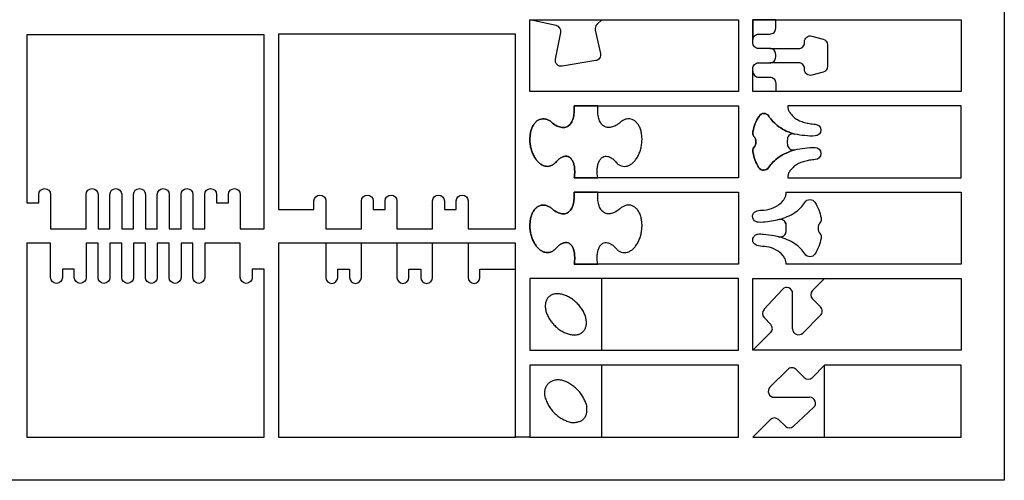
# Model space of a CAD drawing. Extents: x -848 to 402, y 3216 to 5716.
# Tile 2 of 6: x -283 to 402, y 3216 to 3537. Entities that reach past the tile are written whole.
import ezdxf

# ---------------------------------------------------------------- set-up
doc = ezdxf.new("R2010")
doc.units = 0
doc.header["$MEASUREMENT"] = 0
for name, color, linetype in [('cut 18 mm', 7, 'CONTINUOUS'), ('engrave 13.5', 6, 'CONTINUOUS'), ('engrave 9mm', 3, 'CONTINUOUS'), ('Frame', 7, 'CONTINUOUS')]:
    doc.layers.add(name, color=color, linetype=linetype)

msp = doc.modelspace()

# ---------------------------------------------------------------- linework, layer by layer
at = {"layer": 'cut 18 mm', "color": 7, "linetype": 'Continuous'}
for p, q in [((251.16, 3293.51), (238.83, 3281.19)), ((262.55, 3287.92), (256.96, 3293.51)), ((241.73, 3274.19), (266.4, 3274.19)), ((269.2, 3267.09), (255.16, 3254.04)), ((249.54, 3254.08), (244.74, 3258.66))]:
    msp.add_line(p, q, dxfattribs=at)
for points in [[(216.83, 3536.88), (216.83, 3486.88), (71.8, 3486.88), (71.8, 3536.88)], [(276.83, 3356.88), (371.86, 3356.88), (371.86, 3306.88), (226.83, 3306.88), (226.83, 3356.88)]]:
    msp.add_lwpolyline(points, close=True, dxfattribs=at)
at = {"layer": 'cut 18 mm', "linetype": 'Continuous'}
for points in [[(226.83, 3536.88), (371.86, 3536.88), (371.86, 3536.88), (371.86, 3486.88), (371.86, 3486.88), (226.83, 3486.88), (226.83, 3502.78), (226.83, 3502.78, -0.414214), (230.93, 3506.88), (230.93, 3506.88), (238.73, 3506.88), (238.73, 3506.88, 0.414214), (242.83, 3510.98), (242.83, 3512.78, 0.414214), (238.73, 3516.88), (238.73, 3516.88), (230.93, 3516.88), (230.93, 3516.88, -0.414214), (226.83, 3520.98), (226.83, 3520.98)], [(104.77, 3279.54, 0.032012), (102.28, 3281.74, 0.033478), (99.58, 3283.55, 0.032676), (96.52, 3285.21, 0.04158), (93.73, 3286.07, 0.048798), (91.06, 3286.38, 0.052846), (88.41, 3285.8, 0.067898), (86.27, 3285.02, 0.074699), (84.52, 3283.74, 0.074699), (83.24, 3281.99, 0.058252), (82.2, 3279.54, 0.058074), (81.97, 3277.09, 0.048798), (82.28, 3274.41, 0.036894), (83.4, 3271.32, 0.03657), (84.76, 3268.52, 0.033478), (86.57, 3265.83, 0.032012), (88.76, 3263.33, 0.032012), (91.26, 3261.14, 0.033478), (93.96, 3259.32, 0.03657), (96.75, 3257.97, 0.036795), (99.86, 3256.87, 0.048798), (102.54, 3256.56, 0.051722), (105.25, 3257.09, 0.067898), (107.4, 3257.87, 0.074699), (109.15, 3259.15, 0.074699), (110.43, 3260.9, 0.067898), (111.21, 3263.04, 0.058074), (111.44, 3265.5, 0.043394), (111.32, 3268.53, 0.037338), (110.14, 3271.55, 0.03657), (108.78, 3274.35, 0.033478), (106.97, 3277.05, 0.032012)]]:
    msp.add_lwpolyline(points, format="xyb", close=True, dxfattribs=at)
at = {"layer": 'cut 18 mm', "color": 7, "linetype": 'Continuous'}
for points in [[(-278.2, 3526.41), (-278.2, 3409.41), (-278.2, 3409.41), (-269.95, 3409.41), (-269.95, 3409.41), (-269.95, 3415.29), (-269.95, 3415.29, -1), (-261.7, 3415.29), (-261.7, 3415.29), (-261.7, 3391.41), (-261.7, 3391.41), (-236.95, 3391.41), (-236.95, 3391.41), (-236.95, 3415.29), (-236.95, 3415.29, -1), (-228.7, 3415.29), (-228.7, 3415.29), (-228.7, 3391.41), (-228.7, 3391.41), (-220.45, 3391.41), (-220.45, 3391.41), (-220.45, 3415.29), (-220.45, 3415.29, -1), (-212.2, 3415.29), (-212.2, 3415.29), (-212.2, 3391.41), (-212.2, 3391.41), (-203.95, 3391.41), (-203.95, 3391.41), (-203.95, 3415.29), (-203.95, 3415.29, -1), (-195.7, 3415.29), (-195.7, 3415.29), (-195.7, 3391.41), (-195.7, 3391.41), (-187.45, 3391.41), (-187.45, 3391.41), (-187.45, 3415.29), (-187.45, 3415.29, -1), (-179.2, 3415.29), (-179.2, 3415.29), (-179.2, 3391.41), (-179.2, 3391.41), (-170.95, 3391.41), (-170.95, 3391.41), (-170.95, 3415.29), (-170.95, 3415.29, -1), (-162.7, 3415.29), (-162.7, 3415.29), (-162.7, 3391.41), (-162.7, 3391.41), (-154.45, 3391.41), (-154.45, 3391.41), (-154.45, 3415.29), (-154.45, 3415.29, -1), (-146.2, 3415.29), (-146.2, 3415.29), (-146.2, 3409.41), (-146.2, 3409.41), (-137.95, 3409.41), (-137.95, 3409.41), (-137.95, 3415.29), (-137.95, 3415.29, -1), (-129.7, 3415.29), (-129.7, 3415.29), (-129.7, 3391.41), (-129.7, 3391.41), (-113.2, 3391.41), (-113.2, 3391.41), (-113.2, 3526.41), (-113.2, 3526.41)], [(61.8, 3391.41), (61.8, 3526.91), (61.8, 3526.91), (-103.2, 3526.91), (-103.2, 3526.91), (-103.2, 3404.91), (-78.45, 3404.91), (-78.45, 3404.91), (-78.45, 3410.79), (-78.45, 3410.79, -1), (-70.2, 3410.79), (-70.2, 3410.79), (-70.2, 3391.41), (-70.2, 3391.41), (-45.45, 3391.41), (-45.45, 3391.41), (-45.45, 3410.79), (-45.45, 3410.79, -1), (-37.2, 3410.79), (-37.2, 3410.79), (-37.2, 3404.91), (-37.2, 3404.91), (-28.95, 3404.91), (-28.95, 3404.91), (-28.95, 3410.79), (-28.95, 3410.79, -1), (-20.7, 3410.79), (-20.7, 3410.79), (-20.7, 3391.41), (-20.7, 3391.41), (4.05, 3391.41), (4.05, 3391.41), (4.05, 3410.79), (4.05, 3410.79, -1), (12.3, 3410.79), (12.3, 3410.79), (12.3, 3404.91), (12.3, 3404.91), (20.55, 3404.91), (20.55, 3404.91), (20.55, 3410.79), (20.55, 3410.79, -1), (28.8, 3410.79), (28.8, 3410.79), (28.8, 3391.41), (28.8, 3391.41)], [(102.63, 3426.88, 0.02625), (102.94, 3430.2, 0.031179), (102.88, 3433.29, 0.038541), (102.44, 3436.04, 0.050229), (101.64, 3438.34, 0.067355), (100.52, 3440.11, 0.087034), (99.1, 3441.3, 0.097312), (97.45, 3441.85, 0.088204), (95.62, 3441.74, 0.068683), (93.68, 3440.98, 0.051212), (91.7, 3439.6, 0.039177), (89.76, 3437.64, -0.064007), (88.08, 3436.11, -0.071776), (86.19, 3435.16, -0.076103), (84.16, 3434.81, -0.0727), (82.08, 3435.08, -0.063718), (80.01, 3435.97, -0.053521), (78.04, 3437.44, -0.044869), (76.23, 3439.42, -0.038514), (74.67, 3441.86, -0.03429), (73.4, 3444.66, -0.031844), (72.48, 3447.7, -0.030914), (71.93, 3450.89, -0.031391), (71.78, 3454.09, -0.033332), (72.04, 3457.2, -0.036953), (72.69, 3460.08, -0.042592), (73.71, 3462.64, -0.050528), (75.06, 3464.77, -0.060418), (76.7, 3466.41, -0.070231), (78.55, 3467.48, -0.075852), (80.56, 3467.94, -0.073912), (82.64, 3467.79, -0.065658), (84.71, 3467.01, -0.102568), (86.71, 3465.66, 0.049415), (90.04, 3463.31, 0.070311), (93.21, 3462.05, 0.097982), (96.09, 3461.92, 0.11376), (98.55, 3462.94, 0.098727), (100.49, 3465.05, 0.071033), (101.83, 3468.17, 0.049879), (102.51, 3472.17, 0.036964), (102.49, 3476.88), (119.08, 3476.88), (119.08, 3476.88), (216.83, 3476.88), (216.83, 3426.88), (119.01, 3426.88), (119.01, 3426.88)], [(251.19, 3426.88), (371.86, 3426.88), (371.86, 3426.88), (371.86, 3476.88), (371.86, 3476.88), (251.19, 3476.88, 0.076201), (251.55, 3474.42, 0.073992), (252.63, 3472.3, 0.058009), (254.41, 3470.11, 0.052134), (256.55, 3468.19, 0.041767), (259.47, 3466.61, 0.036801), (262.8, 3465.43, 0.03373), (266.42, 3464.69, 0.032766), (270.18, 3464.18, -0.996845), (270.17, 3455.98, -0.038501), (263.05, 3456.22, -0.040306), (256.1, 3457.32, -0.036481), (250.17, 3459.41, -0.041566), (245.04, 3462.43, -0.049703), (240.91, 3466.02, -0.062668), (237.96, 3469.8, 0.583466), (231.2, 3469.65, 0.047571), (228.6, 3464.74, 0.043504), (226.92, 3459.06, 0.218428), (227.69, 3455.73), (227.69, 3455.73, -0.341164), (227.69, 3448.03), (227.69, 3448.03, 0.218428), (226.92, 3444.7, 0.043504), (228.6, 3439.02, 0.048554), (230.95, 3434.11, 0.562746), (237.96, 3434.2, -0.065365), (240.92, 3437.74, -0.049735), (245.05, 3441.33, -0.042463), (250.18, 3444.1, -0.035999), (256.12, 3446.45, -0.034774), (262.99, 3447.57, -0.036658), (270.17, 3448.03, -0.967417), (270.18, 3439.58, -0.011748), (266.42, 3439.07, 0.03373), (262.8, 3438.33, 0.036801), (259.47, 3437.15, 0.041767), (256.55, 3435.56, 0.052134), (254.41, 3433.64, 0.062195), (252.63, 3431.71, 0.067603), (251.55, 3429.34, 0.025403)], [(102.63, 3366.88, 0.02625), (102.94, 3370.2, 0.031179), (102.88, 3373.29, 0.038541), (102.44, 3376.04, 0.050229), (101.64, 3378.34, 0.067355), (100.52, 3380.11, 0.087034), (99.1, 3381.3, 0.097312), (97.45, 3381.85, 0.088204), (95.62, 3381.74, 0.068683), (93.68, 3380.98, 0.051212), (91.7, 3379.6, 0.039177), (89.76, 3377.64, -0.064007), (88.08, 3376.11, -0.071776), (86.19, 3375.16, -0.076103), (84.16, 3374.81, -0.0727), (82.08, 3375.08, -0.063718), (80.01, 3375.97, -0.053521), (78.04, 3377.44, -0.044869), (76.23, 3379.42, -0.038514), (74.67, 3381.86, -0.03429), (73.4, 3384.66, -0.031844), (72.48, 3387.7, -0.030914), (71.93, 3390.89, -0.031391), (71.78, 3394.09, -0.033332), (72.04, 3397.2, -0.036953), (72.69, 3400.08, -0.042592), (73.71, 3402.64, -0.050528), (75.06, 3404.77, -0.060418), (76.7, 3406.41, -0.070231), (78.55, 3407.48, -0.075852), (80.56, 3407.94, -0.073912), (82.64, 3407.79, -0.065658), (84.71, 3407.01, -0.102568), (86.71, 3405.66, 0.049415), (90.04, 3403.31, 0.070311), (93.21, 3402.05, 0.097982), (96.09, 3401.92, 0.11376), (98.55, 3402.94, 0.098727), (100.49, 3405.05, 0.071033), (101.83, 3408.17, 0.049879), (102.51, 3412.17, 0.036964), (102.49, 3416.88), (119.08, 3416.88), (119.08, 3416.88), (216.83, 3416.88), (216.83, 3366.88), (119.01, 3366.88), (119.01, 3366.88)], [(-113.2, 3246.41), (-113.2, 3363.41), (-113.2, 3363.41), (-121.45, 3363.41), (-121.45, 3363.41), (-121.45, 3357.54), (-121.45, 3357.54, -1), (-129.7, 3357.54), (-129.7, 3357.54), (-129.7, 3381.41), (-129.7, 3381.41), (-154.45, 3381.41), (-154.45, 3381.41), (-154.45, 3357.54), (-154.45, 3357.54, -1), (-162.7, 3357.54), (-162.7, 3357.54), (-162.7, 3381.41), (-162.7, 3381.41), (-170.95, 3381.41), (-170.95, 3381.41), (-170.95, 3357.54), (-170.95, 3357.54, -1), (-179.2, 3357.54), (-179.2, 3357.54), (-179.2, 3381.41), (-179.2, 3381.41), (-187.45, 3381.41), (-187.45, 3381.41), (-187.45, 3357.54), (-187.45, 3357.54, -1), (-195.7, 3357.54), (-195.7, 3357.54), (-195.7, 3381.41), (-195.7, 3381.41), (-203.95, 3381.41), (-203.95, 3381.41), (-203.95, 3357.54), (-203.95, 3357.54, -1), (-212.2, 3357.54), (-212.2, 3357.54), (-212.2, 3381.41), (-212.2, 3381.41), (-220.45, 3381.41), (-220.45, 3381.41), (-220.45, 3357.54), (-220.45, 3357.54, -1), (-228.7, 3357.54), (-228.7, 3357.54), (-228.7, 3381.41), (-228.7, 3381.41), (-236.95, 3381.41), (-236.95, 3381.41), (-236.95, 3357.54), (-236.95, 3357.54, -1), (-245.2, 3357.54), (-245.2, 3357.54), (-245.2, 3363.41), (-245.2, 3363.41), (-253.45, 3363.41), (-253.45, 3363.41), (-253.45, 3357.54), (-253.45, 3357.54, -1), (-261.7, 3357.54), (-261.7, 3357.54), (-261.7, 3381.41), (-261.7, 3381.41), (-278.2, 3381.41), (-278.2, 3381.41), (-278.2, 3246.41), (-278.2, 3246.41)]]:
    msp.add_lwpolyline(points, format="xyb", close=True, dxfattribs=at)
for points in [[(-103.2, 3381.41), (-103.2, 3246.41), (-103.2, 3246.41), (61.8, 3246.41), (61.8, 3246.41), (61.8, 3381.41), (61.8, 3381.41), (-103.2, 3381.41)], [(239.01, 3258.59), (226.83, 3246.41), (276.83, 3246.41), (371.86, 3246.41), (371.86, 3296.41), (276.83, 3296.41), (268.34, 3287.92)]]:
    msp.add_lwpolyline(points, dxfattribs=at)
at = {"layer": 'cut 18 mm'}
for points in [[(121.8, 3356.88), (71.8, 3356.88), (71.8, 3306.88), (121.8, 3306.88), (121.8, 3306.88), (216.83, 3306.88), (216.83, 3356.88)], [(121.8, 3296.41), (71.8, 3296.41), (71.8, 3246.41), (121.8, 3246.41), (121.8, 3246.41), (216.83, 3246.41), (216.83, 3296.41), (216.83, 3296.41)]]:
    msp.add_lwpolyline(points, close=True, dxfattribs=at)
at = {"layer": 'cut 18 mm', "color": 7, "linetype": 'Continuous'}
for centre, start, end in [((254.06, 3290.62), 44.99999, 135), ((265.44, 3290.82), 225.00001, 315), ((241.73, 3278.29), 135, 270.00001), ((266.4, 3270.09), 312.91754, 89.99999), ((241.91, 3255.69), 46.3752, 135), ((252.37, 3257.04), 226.3752, 312.91754)]:
    msp.add_arc(centre, 4.1, start, end, dxfattribs=at)
at = {"layer": 'cut 18 mm', "linetype": 'Continuous'}
msp.add_open_spline([(250.13, 3366.88), (305.13, 3366.87), (360.13, 3366.85), (371.86, 3366.88), (371.86, 3383.51), (371.86, 3400.18), (371.86, 3416.84), (360.13, 3416.84), (305.13, 3416.84), (250.13, 3416.84), (250.06, 3416.01), (249.87, 3413.84), (247.35, 3409.6), (241.92, 3406.07), (235.77, 3404.21), (230.83, 3404.45), (227.32, 3402.96), (226.31, 3399.37), (228.11, 3396.33), (232.32, 3395.68), (236.92, 3396.24), (241.97, 3396.84), (245.61, 3398.23), (248.86, 3397.38), (250.32, 3394.57), (250.15, 3391.84), (250.31, 3389.21), (249.01, 3386.4), (246.03, 3385.48), (243.76, 3386.27), (239.9, 3387.08), (235.54, 3387.48), (231.02, 3388.03), (227.81, 3386.92), (226.47, 3384.04), (227.45, 3380.68), (231.53, 3379.06), (236.96, 3379.35), (242.99, 3377.04), (247.29, 3373.84), (249.67, 3370.29), (249.96, 3368.13), (250.13, 3366.88)], degree=3, knots=[0, 0, 0, 0, 1, 1, 1, 2, 2, 2, 3, 3, 3, 5.484613, 9.483279, 17.220236, 24.429349, 28.251291, 32.225864, 34.496578, 38.733322, 40.75564, 46.948037, 52.625142, 56.018444, 58.327857, 62.066532, 64.300324, 66.535003, 70.006164, 72.553007, 75.093429, 77.074101, 84.422319, 88.242157, 90.593245, 94.129169, 96.511854, 100.335049, 105.952674, 112.977296, 119.084336, 121.794888, 125.530784, 125.530784, 125.530784, 125.530784], dxfattribs=at)
at = {"layer": 'engrave 13.5', "linetype": 'Continuous'}
for points in [[(-70.2, 3381.41), (-70.2, 3357.54), (-70.2, 3357.54, 1), (-61.95, 3357.54), (-61.95, 3357.54), (-61.95, 3363.41), (-61.95, 3363.41), (-53.7, 3363.41), (-53.7, 3363.41), (-53.7, 3357.54), (-53.7, 3357.54, 1), (-45.45, 3357.54), (-45.45, 3357.54), (-45.45, 3381.41)], [(-20.7, 3381.41), (-20.7, 3357.54), (-20.7, 3357.54, 1), (-12.45, 3357.54), (-12.45, 3357.54), (-12.45, 3363.41), (-12.45, 3363.41), (-4.2, 3363.41), (-4.2, 3363.41), (-4.2, 3357.54), (-4.2, 3357.54, 1), (4.05, 3357.54), (4.05, 3357.54), (4.05, 3381.41)], [(28.8, 3381.41), (28.8, 3357.54), (28.8, 3357.54, 1), (37.05, 3357.54), (37.05, 3357.54), (37.05, 3363.41), (37.05, 3363.41), (61.8, 3363.41), (61.8, 3381.41)]]:
    msp.add_lwpolyline(points, format="xyb", close=True, dxfattribs=at)
at = {"layer": 'engrave 9mm', "linetype": 'Continuous'}
for p, q in [((238.73, 3506.88), (238.73, 3506.88)), ((247.51, 3349.24), (234.46, 3335.21)), ((254.61, 3321.78), (254.61, 3346.45)), ((268.34, 3342.59), (273.93, 3337)), ((234.77, 3329.59), (239.35, 3324.78)), ((273.93, 3331.2), (261.61, 3318.88)), ((251.16, 3293.51), (238.83, 3281.19)), ((262.55, 3287.92), (256.96, 3293.51)), ((241.73, 3274.19), (266.4, 3274.19)), ((269.2, 3267.09), (255.16, 3254.04)), ((249.54, 3254.08), (244.74, 3258.66)), ((71.8, 3246.41), (61.8, 3246.41))]:
    msp.add_line(p, q, dxfattribs=at)
for points in [[(117.55, 3508.39), (94.31, 3504.52, -0.523655), (89.61, 3509.35), (93.26, 3527.96, 0.406126), (90.14, 3532.75), (71.8, 3536.88), (121.8, 3536.88), (118.39, 3533.46, 0.269133), (117.29, 3529.69), (120.88, 3513.31, -0.429212)], [(226.83, 3486.88), (226.83, 3500.89), (226.83, 3500.98), (226.83, 3500.98, 0.414296), (230.93, 3496.88), (230.93, 3496.88), (238.73, 3496.88), (238.73, 3496.88, -0.414214), (242.83, 3492.78), (242.83, 3492.78), (242.83, 3486.88)], [(256.12, 3446.45, 0.035999), (250.18, 3444.1, 0.042463), (245.05, 3441.33, 0.049735), (240.92, 3437.74, 0.065365), (237.96, 3434.2, -0.562746), (230.95, 3434.11, -0.048554), (228.6, 3439.02, -0.043504), (226.92, 3444.7, -0.218428), (227.69, 3448.03), (227.69, 3448.03, 0.341164), (227.69, 3455.73), (227.69, 3455.73, -0.218428), (226.92, 3459.06, -0.043504), (228.6, 3464.74, -0.047571), (231.2, 3469.65, -0.583466), (237.96, 3469.8, 0.062668), (240.91, 3466.02, 0.049703), (245.04, 3462.43, 0.041566), (250.17, 3459.41, 0.036481), (256.1, 3457.32, 0.485051), (250.95, 3453.86, 0.017488), (250.88, 3451.88, 0.020006), (250.95, 3450.14, 0.49471)], [(244.95, 3397.78, 0.036499), (250.89, 3399.87, 0.042463), (256.03, 3402.64, 0.05124), (260.15, 3405.99, 0.062718), (263.11, 3409.77, -0.562746), (270.12, 3409.87, -0.045742), (272.72, 3404.71, -0.043504), (274.41, 3399.03, -0.218428), (273.63, 3395.7), (273.63, 3395.7, 0.341164), (273.63, 3388), (273.63, 3388, -0.218428), (274.41, 3384.67, -0.043504), (272.72, 3378.99, -0.045742), (270.12, 3373.83, -0.562746), (263.11, 3373.92, 0.062668), (260.16, 3377.7, 0.051209), (256.03, 3381.04, 0.042442), (250.9, 3383.82, 0.036481), (244.97, 3385.91, 0.474158), (250.13, 3389.61, 0.015532), (250.2, 3391.85, 0.015532), (250.13, 3394.08, 0.49471)], [(104.58, 3339.66, 0.032012), (102.09, 3341.85, 0.033478), (99.39, 3343.66, 0.03657), (96.59, 3345.02, 0.04158), (93.8, 3345.88, 0.048798), (91.13, 3346.19, 0.058074), (88.67, 3345.96, 0.067898), (86.53, 3345.19, 0.074699), (84.78, 3343.9, 0.074699), (83.5, 3342.15, 0.067898), (82.72, 3340.01, 0.058074), (82.49, 3337.55, 0.048798), (82.8, 3334.88, 0.04158), (83.66, 3332.09, 0.03657), (85.02, 3329.29, 0.033478), (86.83, 3326.59, 0.032012), (89.03, 3324.1, 0.032012), (91.52, 3321.9, 0.033478), (94.22, 3320.09, 0.03657), (97.02, 3318.73, 0.04158), (99.8, 3317.88, 0.048798), (102.48, 3317.56, 0.058074), (104.93, 3317.8, 0.067898), (107.08, 3318.57, 0.074699), (108.82, 3319.86, 0.074699), (110.11, 3321.61, 0.067898), (110.89, 3323.75, 0.058074), (111.12, 3326.2, 0.048798), (110.8, 3328.88, 0.04158), (109.95, 3331.67, 0.03657), (108.59, 3334.46, 0.033478), (106.78, 3337.16, 0.032012)]]:
    msp.add_lwpolyline(points, format="xyb", close=True, dxfattribs=at)
for points in [[(226.83, 3522.78), (226.83, 3522.78, -0.414214), (230.93, 3526.88), (230.93, 3526.88), (238.73, 3526.88), (238.73, 3526.88, 0.414214), (242.83, 3530.98), (242.83, 3530.98), (242.83, 3536.88), (226.83, 3536.88), (226.83, 3522.78)], [(238.73, 3516.88), (258.73, 3516.88), (258.73, 3516.88, 0.414214), (262.83, 3520.98), (262.83, 3521.53, -0.493145), (267.99, 3525.49), (267.99, 3525.49), (275.79, 3523.4), (275.79, 3523.4, -0.339454), (278.83, 3519.44), (278.83, 3519.44), (278.83, 3504.31), (278.83, 3504.31, -0.339454), (275.79, 3500.35), (275.79, 3500.35), (267.99, 3498.26), (267.99, 3498.26, -0.493145), (262.83, 3502.22), (262.83, 3502.78, 0.414214), (258.73, 3506.88), (258.73, 3506.88), (238.73, 3506.88, 0.414214), (242.83, 3510.98), (242.83, 3512.78, 0.414214), (238.73, 3516.88), (238.73, 3516.88)], [(134.87, 3465.66, -0.049415), (131.54, 3463.31, -0.070311), (128.36, 3462.05, -0.097982), (125.49, 3461.92, -0.11376), (123.02, 3462.94, -0.098727), (121.08, 3465.05, -0.071033), (119.75, 3468.17, -0.049879), (119.07, 3472.17, -0.037), (119.08, 3476.88), (102.49, 3476.88, -0.037), (102.51, 3472.17, -0.049879), (101.83, 3468.17, -0.071033), (100.49, 3465.05, -0.098727), (98.55, 3462.94, -0.11376), (96.09, 3461.92, -0.097982), (93.21, 3462.05, -0.070311), (90.04, 3463.31, -0.049415), (86.71, 3465.66, 0.102568), (84.71, 3467.01, 0.065658), (82.64, 3467.79, 0.073912), (80.56, 3467.94, 0.075852), (78.55, 3467.48, 0.070231), (76.7, 3466.41, 0.060418), (75.06, 3464.77, 0.050528), (73.71, 3462.64, 0.042592), (72.69, 3460.08, 0.036953), (72.04, 3457.2, 0.033332), (71.78, 3454.09, 0.031391), (71.93, 3450.89, 0.030914), (72.48, 3447.7, 0.031844), (73.4, 3444.66, 0.03429), (74.67, 3441.86, 0.038514), (76.23, 3439.42, 0.044869), (78.04, 3437.44, 0.053521), (80.01, 3435.97, 0.063718), (82.08, 3435.08, 0.0727), (84.16, 3434.81, 0.076103), (86.19, 3435.16, 0.071776), (88.08, 3436.11, 0.062687), (89.76, 3437.64, -0.039177), (91.7, 3439.6, -0.051212), (93.68, 3440.98, -0.068683), (95.62, 3441.74, -0.088204), (97.45, 3441.85, -0.097312), (99.1, 3441.3, -0.087034), (100.52, 3440.11, -0.067355), (101.64, 3438.34, -0.050229), (102.44, 3436.04, -0.038541), (102.88, 3433.29, -0.031179), (102.94, 3430.2, -0.026744), (102.63, 3426.88), (118.95, 3426.88, -0.026744), (118.64, 3430.2, -0.031179), (118.7, 3433.29, -0.038541), (119.14, 3436.04, -0.050229), (119.94, 3438.34, -0.067355), (121.06, 3440.11, -0.087034), (122.48, 3441.3, -0.097312), (124.13, 3441.85, -0.088204), (125.96, 3441.74, -0.068683), (127.9, 3440.98, -0.051212), (129.87, 3439.6, -0.039177), (131.82, 3437.64, 0.062406), (133.5, 3436.11, 0.071776), (135.39, 3435.16, 0.076103), (137.42, 3434.81, 0.0727), (139.5, 3435.08, 0.063718), (141.57, 3435.97, 0.053521), (143.54, 3437.44, 0.044869), (145.34, 3439.42, 0.038514), (146.91, 3441.86, 0.03429), (148.18, 3444.66, 0.031844), (149.1, 3447.7, 0.030914), (149.65, 3450.89, 0.031391), (149.8, 3454.09, 0.033332), (149.54, 3457.2, 0.036953), (148.89, 3460.08, 0.042592), (147.87, 3462.64, 0.050528), (146.51, 3464.77, 0.060418), (144.88, 3466.41, 0.070231), (143.02, 3467.48, 0.075852), (141.02, 3467.94, 0.073912), (138.94, 3467.79, 0.065658), (136.86, 3467.01, 0.055405), (134.87, 3465.66)], [(134.87, 3405.66, -0.049415), (131.54, 3403.31, -0.070311), (128.36, 3402.05, -0.097982), (125.49, 3401.92, -0.11376), (123.02, 3402.94, -0.098727), (121.08, 3405.05, -0.071033), (119.75, 3408.17, -0.049879), (119.07, 3412.17, -0.037), (119.08, 3416.88), (102.49, 3416.88, -0.037), (102.51, 3412.17, -0.049879), (101.83, 3408.17, -0.071033), (100.49, 3405.05, -0.098727), (98.55, 3402.94, -0.11376), (96.09, 3401.92, -0.097982), (93.21, 3402.05, -0.070311), (90.04, 3403.31, -0.049415), (86.71, 3405.66, 0.102568), (84.71, 3407.01, 0.065658), (82.64, 3407.79, 0.073912), (80.56, 3407.94, 0.075852), (78.55, 3407.48, 0.070231), (76.7, 3406.41, 0.060418), (75.06, 3404.77, 0.050528), (73.71, 3402.64, 0.042592), (72.69, 3400.08, 0.036953), (72.04, 3397.2, 0.033332), (71.78, 3394.09, 0.031391), (71.93, 3390.89, 0.030914), (72.48, 3387.7, 0.031844), (73.4, 3384.66, 0.03429), (74.67, 3381.86, 0.038514), (76.23, 3379.42, 0.044869), (78.04, 3377.44, 0.053521), (80.01, 3375.97, 0.063718), (82.08, 3375.08, 0.0727), (84.16, 3374.81, 0.076103), (86.19, 3375.16, 0.071776), (88.08, 3376.11, 0.062687), (89.76, 3377.64, -0.039177), (91.7, 3379.6, -0.051212), (93.68, 3380.98, -0.068683), (95.62, 3381.74, -0.088204), (97.45, 3381.85, -0.097312), (99.1, 3381.3, -0.087034), (100.52, 3380.11, -0.067355), (101.64, 3378.34, -0.050229), (102.44, 3376.04, -0.038541), (102.88, 3373.29, -0.031179), (102.94, 3370.2, -0.026744), (102.63, 3366.88), (118.95, 3366.88, -0.026744), (118.64, 3370.2, -0.031179), (118.7, 3373.29, -0.038541), (119.14, 3376.04, -0.050229), (119.94, 3378.34, -0.067355), (121.06, 3380.11, -0.087034), (122.48, 3381.3, -0.097312), (124.13, 3381.85, -0.088204), (125.96, 3381.74, -0.068683), (127.9, 3380.98, -0.051212), (129.87, 3379.6, -0.039177), (131.82, 3377.64, 0.062406), (133.5, 3376.11, 0.071776), (135.39, 3375.16, 0.076103), (137.42, 3374.81, 0.0727), (139.5, 3375.08, 0.063718), (141.57, 3375.97, 0.053521), (143.54, 3377.44, 0.044869), (145.34, 3379.42, 0.038514), (146.91, 3381.86, 0.03429), (148.18, 3384.66, 0.031844), (149.1, 3387.7, 0.030914), (149.65, 3390.89, 0.031391), (149.8, 3394.09, 0.033332), (149.54, 3397.2, 0.036953), (148.89, 3400.08, 0.042592), (147.87, 3402.64, 0.050528), (146.51, 3404.77, 0.060418), (144.88, 3406.41, 0.070231), (143.02, 3407.48, 0.075852), (141.02, 3407.94, 0.073912), (138.94, 3407.79, 0.065658), (136.86, 3407.01, 0.055405), (134.87, 3405.66)]]:
    msp.add_lwpolyline(points, format="xyb", dxfattribs=at)
for points in [[(121.8, 3306.88), (121.8, 3356.88), (71.8, 3356.88), (71.8, 3356.88), (71.8, 3306.88), (71.8, 3306.88)], [(121.8, 3246.41), (121.8, 3296.41), (71.8, 3296.41), (71.8, 3296.41), (71.8, 3246.41), (71.8, 3246.41)]]:
    msp.add_lwpolyline(points, close=True, dxfattribs=at)
for points in [[(239.01, 3319.05), (226.83, 3306.88), (226.83, 3356.88), (276.83, 3356.88), (268.34, 3348.39)], [(239.01, 3258.59), (226.83, 3246.41), (276.83, 3246.41), (276.83, 3296.41), (268.34, 3287.92)]]:
    msp.add_lwpolyline(points, dxfattribs=at)
for centre, start, end in [((250.51, 3346.45), 0.00001, 137.08246), ((271.24, 3345.49), 135, 224.99999), ((271.04, 3334.1), 315, 45.00001), ((237.73, 3332.42), 137.08246, 223.6248), ((236.38, 3321.95), 315, 43.6248), ((258.71, 3321.78), 179.99999, 315), ((254.06, 3290.62), 44.99999, 135), ((265.44, 3290.82), 225.00001, 315), ((241.73, 3278.29), 135, 270.00001), ((266.4, 3270.09), 312.91754, 89.99999), ((241.91, 3255.69), 46.3752, 135), ((252.37, 3257.04), 226.3752, 312.91754)]:
    msp.add_arc(centre, 4.1, start, end, dxfattribs=at)
at = {"layer": 'Frame', "linetype": 'Continuous'}
msp.add_lwpolyline([(-848.14, 3216.41), (-848.14, 5716.41), (401.86, 5716.41), (401.86, 3216.41)], close=True, dxfattribs=at)

doc.saveas('drawing.dxf')
